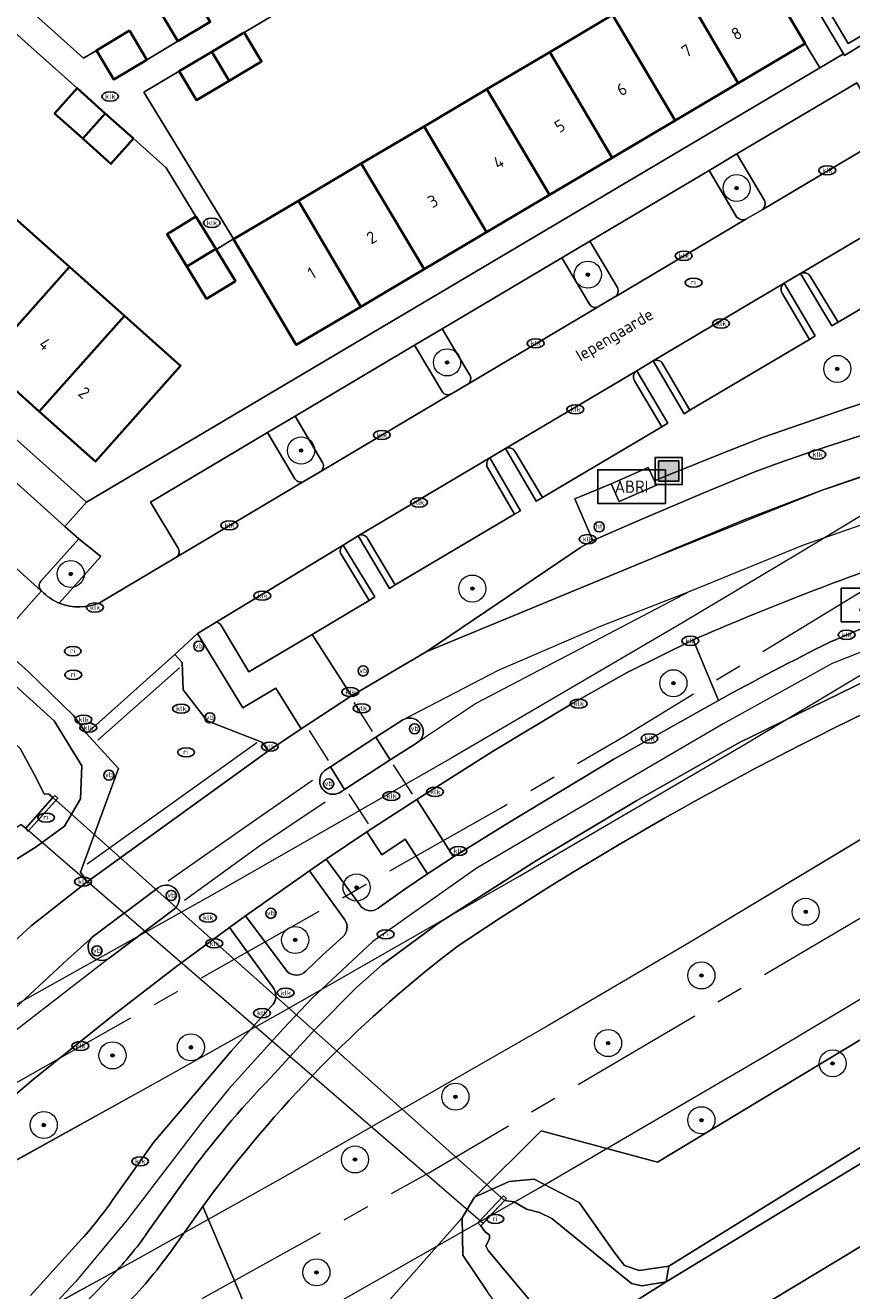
# Model space of a CAD drawing. Header units: metres. Extents: x 103671 to 105190, y 427150 to 429171.
# Tile 6 of 256: x 103711 to 103772, y 427276 to 427369. Entities that reach past the tile are written whole.
import ezdxf
from ezdxf.enums import TextEntityAlignment as Align

# ---------------------------------------------------------------- set-up
doc = ezdxf.new("R2010")
doc.units = ezdxf.units.M
doc.linetypes.add('AM-AS-SO', pattern=[16, 10, -2, 2, -2])
for name, color, linetype, lineweight in [('B-WE-AM-AS_SPOOR_TREIN-G', 253, 'AM-AS-SO', 18), ('B-WE-GR-BEPLANTING_CULTUUR_HEESTERS-GV', 253, 'Continuous', 18), ('B-WE-GR-BOOM-S', 253, 'Continuous', 25), ('B-WE-IE-MEUBILAIR-S', 253, 'Continuous', 25), ('B-WE-IE-MEUBILAIR_WEGMEUBILAIR-S', 253, 'Continuous', 25), ('B-WE-IE-MEUBILAIR_WEGMEUBILAIR_AFVALBAK-S', 253, 'Continuous', 25), ('B-WE-IE-TERREINAFSCHEIDING_KUNSTMATIG_MUUR-GV', 253, 'Continuous', 18), ('B-WE-KW-KUNSTWERK_DUIKER-GV', 253, 'Continuous', 18), ('B-WE-KW-KUNSTWERK_TUNNEL-GV', 253, 'Continuous', 18), ('B-WE-OG-BEBOUWING-GV', 253, 'Continuous', 35), ('B-WE-OG-BEBOUWING-T18', 7, 'Continuous', 18), ('B-WE-OG-TERREIN_BEGROEID-GV', 253, 'Continuous', 18), ('B-WE-OG-TERREIN_ERF-GV', 253, 'Continuous', 18), ('B-WE-OG-TERREIN_OEVER-GV', 253, 'Continuous', 18), ('B-WE-OG-TOPOGRAFIE-T18', 7, 'Continuous', 18), ('B-WE-OG-WATER_SLOOT-GV', 253, 'Continuous', 18), ('B-WE-VH-GESLOTENVERHARDING_ASFALT-GV', 253, 'Continuous', 18), ('B-WE-VH-GESLOTENVERHARDING_BETON-GV', 253, 'Continuous', 18), ('B-WE-VH-HALFVERHARDING-GV', 253, 'Continuous', 18), ('B-WE-VH-OPENVERHARDING-GV', 253, 'Continuous', 18), ('B-WE-VH-OPENVERHARDING_BETONSTRAATSTEEN-GV', 253, 'Continuous', 18), ('B-WE-VH-OPENVERHARDING_TEGEL-GV', 253, 'Continuous', 18), ('B-WE-VW-MARKERING_PICTOGRAM-G', 253, 'Continuous', 18)]:
    doc.layers.add(name, color=color, linetype=linetype, lineweight=lineweight)
doc.styles.add('NLCS-ISO', font='NLCS-ISO.ttf')
doc.styles.add('NLCS-ISO-M500-T18', font='NLCS-ISO.ttf', dxfattribs={"height": 0.9})

# ---------------------------------------------------------------- blocks, each defined once
blk = doc.blocks.new('SIE-WEG_AFVALBAK-SO')
h = blk.add_hatch(color=256)
h.dxf.hatch_style = 1
h.paths.add_polyline_path([(-1.5, -1.5), (1.5, -1.5), (1.5, 1.5), (-1.5, 1.5)])
for points in [[(-2, -2), (2, -2), (2, 2), (-2, 2)], [(-1.5, -1.5), (1.5, -1.5), (1.5, 1.5), (-1.5, 1.5)]]:
    blk.add_lwpolyline(points, close=True)
blk = doc.blocks.new('SIE-MEUBILAIR_PAAL_HALTEPAAL-SO')
blk.add_circle((0, 0), 0.75)
at = {"style": 'NLCS-ISO'}
blk.add_text('ht', height=0.75, dxfattribs=at).set_placement((0, 0.06), align=Align.MIDDLE_CENTER)
blk = doc.blocks.new('SIE-MEUBILAIR_PAAL_VERKEERSBORD-SO')
blk.add_circle((0, 0), 0.75)
at = {"style": 'NLCS-ISO'}
blk.add_text('vb', height=0.75, dxfattribs=at).set_placement((0, 0.07), align=Align.MIDDLE_CENTER)
blk = doc.blocks.new('SIE-MEUBILAIR_PUT_KOLK-SO')
blk.add_ellipse((0, 0), major_axis=(1.25, 0), ratio=0.54)
at = {"style": 'NLCS-ISO'}
blk.add_text('klk', height=0.75, dxfattribs=at).set_placement((0.03, 0), align=Align.MIDDLE_CENTER)
blk = doc.blocks.new('SIE-MEUBILAIR_PUT_RIOOLPUT-SO')
blk.add_ellipse((0, 0), major_axis=(1.25, 0), ratio=0.54)
at = {"style": 'NLCS-ISO'}
blk.add_text('ri', height=0.75, dxfattribs=at).set_placement((-0.04, 0.07), align=Align.MIDDLE_CENTER)
blk = doc.blocks.new('SIE-WEG_ABRI-SO')
blk.add_lwpolyline([(-5, -2.5), (5, -2.5), (5, 2.5), (-5, 2.5)], close=True)
at = {"style": 'NLCS-ISO'}
blk.add_text('ABRI', height=1.8, dxfattribs=at).set_placement((0, 0), align=Align.MIDDLE_CENTER)
blk = doc.blocks.new('SGR-BOOM_GBKN-SO')
at = {"linetype": 'ByBlock', "lineweight": 18}
h = blk.add_hatch(color=0, dxfattribs=at)
h.dxf.hatch_style = 1
edge = h.paths.add_edge_path()
edge.add_arc((0, 0), 0.25, 0, 360)
at = {"color": 0, "linetype": 'ByBlock', "lineweight": 18}
for radius in [2, 0.25]:
    blk.add_circle((0, 0), radius, dxfattribs=at)
at = {"color": 0, "linetype": 'ByBlock', "lineweight": 18, "style": 'NLCS-ISO'}
blk.add_attdef('SOORT', (2.5, 0), '', height=1.5, dxfattribs=at)

msp = doc.modelspace()

# ---------------------------------------------------------------- linework, layer by layer
at = {"layer": 'B-WE-AM-AS_SPOOR_TREIN-G', "flags": 128}
for points in [[(103696.327, 427283.456), (103709.313, 427290.401), (103746.448, 427311.474), (103755.563, 427316.772), (103776.772, 427329.695), (103814.413, 427352.796), (103843.513, 427371.823), (103899.402, 427408.976), (103942.726, 427438.459), (104004.208, 427480.883), (104081.76, 427535.371), (104109.175, 427554.949), (104155.672, 427588.399), (104203.199, 427623.004), (104251.78, 427658.799), (104287.781, 427685.624), (104335.474, 427721.504), (104395.514, 427767.417), (104433.325, 427796.679), (104482.244, 427834.97), (104511.725, 427858.282), (104540.037, 427880.827), (104578.412, 427911.652), (104602.932, 427931.576), (104658.061, 427976.677), (104770.321, 428069.176), (105144.15, 428377.204)], [(103696.327, 427259.828), (103702.663, 427263.148), (103741.143, 427284.521), (103776.983, 427305.68), (103812.508, 427327.878), (103846.846, 427350.17), (103884.763, 427375.547), (103921.285, 427400.237), (103995.822, 427451.384), (104091.601, 427518.484), (104175.564, 427578.582), (104266.326, 427645.226), (104387.142, 427736.31), (104482.041, 427809.901), (104517.236, 427837.614), (104550.548, 427864.127), (104594.934, 427899.917), (104636.059, 427933.263), (104659.647, 427952.595), (104803.738, 428071.316), (105144.15, 428351.809)]]:
    msp.add_lwpolyline(points, dxfattribs=at)
at = {"layer": 'B-WE-GR-BEPLANTING_CULTUUR_HEESTERS-GV', "flags": 128}
msp.add_lwpolyline([(103745.739, 427435.334), (103744.637, 427436.527), (103757.813, 427448.837), (103757.395, 427449.282), (103744.331, 427436.695), (103742.794, 427435.213), (103740.496, 427432.999), (103744.745, 427425.814), (103749.696, 427417.454), (103754.879, 427408.548), (103756.455, 427405.968), (103763.104, 427394.773), (103766.238, 427376.635), (103771.8, 427367.232), (103771.883, 427367.091), (103773.344, 427367.976), (103773.035, 427368.493), (103772.137, 427367.988), (103767.067, 427376.595), (103769.617, 427378.027)], dxfattribs=at)
at = {"layer": 'B-WE-IE-TERREINAFSCHEIDING_KUNSTMATIG_MUUR-GV', "flags": 128}
msp.add_lwpolyline([(103711.345, 427309.981), (103711.521, 427309.766), (103713.714, 427312.212), (103713.491, 427312.412), (103713.354, 427312.249)], close=True, dxfattribs=at)
at = {"layer": 'B-WE-KW-KUNSTWERK_DUIKER-GV', "flags": 128}
msp.add_lwpolyline([(103746.736, 427282.454), (103713.354, 427312.249), (103711.345, 427309.981), (103745.165, 427280.795)], close=True, dxfattribs=at)
at = {"layer": 'B-WE-KW-KUNSTWERK_TUNNEL-GV', "flags": 128}
for points in [[(103696.327, 427254.039), (103696.789, 427254.281), (103713.968, 427263.541), (103731.657, 427273.341), (103749.228, 427283.347), (103766.224, 427293.287), (103775.512, 427298.83), (103791.727, 427308.698), (103801.073, 427314.498), (103817.564, 427324.934), (103827.273, 427331.201), (103855.358, 427349.75), (103884.35, 427369.152), (103909.614, 427386.179), (103959.008, 427419.793), (104009.131, 427454.346), (104041.316, 427476.771), (104066.353, 427494.346), (104115.695, 427529.316), (104165.038, 427564.738), (104196.94, 427587.882), (104221.643, 427605.935), (104270.394, 427641.904), (104318.462, 427677.817)], [(104263.315, 427673.581), (104215.097, 427637.904), (104166.187, 427602.167), (104117.08, 427566.743), (104067.781, 427531.631), (104018.745, 427497.15), (103969.595, 427463.027), (103919.359, 427428.598), (103894.829, 427411.95), (103864.842, 427391.741), (103840.913, 427375.794), (103840.539, 427375.548), (103827.887, 427367.286), (103811.221, 427356.608), (103794.25, 427345.972), (103785.727, 427340.72), (103768.532, 427330.302), (103759.857, 427325.136), (103742.851, 427315.178), (103725.322, 427305.149), (103708.126, 427295.537), (103696.327, 427289.096)], [(103696.327, 427277.655), (103703.812, 427281.692), (103721.215, 427291.301), (103730.614, 427296.584), (103747.867, 427306.458), (103764.474, 427316.178), (103781.363, 427326.284), (103790.95, 427332.122), (103807.478, 427342.361), (103824.67, 427353.248), (103834.83, 427359.798)], [(103840.191, 427351.741), (103820.626, 427338.88), (103811.093, 427332.736), (103800.6, 427326.076), (103780.559, 427313.649), (103760.457, 427301.563), (103749.891, 427295.359), (103730.202, 427284.067), (103719.409, 427278.023), (103700.008, 427267.414), (103696.327, 427265.448)]]:
    msp.add_lwpolyline(points, dxfattribs=at)
at = {"layer": 'B-WE-OG-BEBOUWING-GV', "flags": 128}
for points in [[(103768.98, 427367.989), (103764.349, 427375.798), (103759.433, 427372.887), (103764.006, 427365.044)], [(103759.348, 427362.286), (103764.006, 427365.044), (103759.433, 427372.887), (103754.723, 427370.098)], [(103723.71, 427371.729), (103721.304, 427370.298), (103722.582, 427368.149), (103724.988, 427369.58)], [(103750.084, 427367.354), (103754.711, 427359.54), (103759.348, 427362.286), (103754.723, 427370.098)], [(103719.013, 427368.935), (103716.565, 427367.478), (103717.843, 427365.33), (103720.291, 427366.786)], [(103727.499, 427368.805), (103725.093, 427367.374), (103726.371, 427365.225), (103728.777, 427366.656)], [(103725.093, 427367.374), (103722.687, 427365.943), (103723.966, 427363.794), (103726.371, 427365.225)], [(103750.063, 427356.789), (103754.711, 427359.54), (103750.084, 427367.354), (103745.437, 427364.602)], [(103717.22, 427362.819), (103715.132, 427364.684), (103713.467, 427362.82), (103715.554, 427360.955)], [(103740.791, 427361.85), (103745.417, 427354.037), (103750.063, 427356.789), (103745.437, 427364.602)], [(103717.22, 427362.819), (103715.554, 427360.955), (103717.642, 427359.09), (103719.307, 427360.954)], [(103740.791, 427361.85), (103736.153, 427359.105), (103740.798, 427351.303), (103745.417, 427354.037)], [(103731.515, 427356.358), (103736.117, 427348.531), (103740.798, 427351.303), (103736.153, 427359.105)], [(103736.117, 427348.531), (103731.515, 427356.358), (103726.712, 427353.514), (103731.34, 427345.703)], [(103710.505, 427355.106), (103704.495, 427348.357), (103708.275, 427344.986), (103708.563, 427344.73), (103714.575, 427351.482)], [(103723.923, 427355.196), (103721.791, 427353.891), (103723.252, 427351.504), (103725.384, 427352.809)], [(103725.416, 427352.757), (103725.384, 427352.809), (103723.252, 427351.504), (103724.713, 427349.116), (103726.845, 427350.421)], [(103712.344, 427340.782), (103718.645, 427347.857), (103714.575, 427351.482), (103708.563, 427344.73), (103708.275, 427344.986), (103707.988, 427344.665)], [(103712.344, 427340.782), (103716.487, 427337.088), (103722.79, 427344.167), (103718.645, 427347.857)]]:
    msp.add_lwpolyline(points, close=True, dxfattribs=at)
at = {"layer": 'B-WE-OG-TERREIN_BEGROEID-GV', "flags": 128}
for points in [[(103763.913, 427359.822), (103761.861, 427358.604), (103763.902, 427355.164)], [(103765.955, 427356.381), (103763.913, 427359.822)], [(103764.587, 427354.989), (103765.78, 427355.696)], [(103753.046, 427353.373), (103750.978, 427352.146), (103753.016, 427348.712)], [(103755.084, 427349.938), (103753.046, 427353.373)], [(103780.307, 427352.646), (103771.407, 427347.386), (103770.953, 427347.109), (103768.616, 427350.973), (103767.412, 427350.259), (103769.705, 427346.368), (103769.278, 427346.112), (103760.443, 427340.889), (103760.019, 427340.623), (103757.727, 427344.519), (103756.514, 427343.8), (103758.82, 427339.911), (103758.382, 427339.65), (103749.541, 427334.417), (103749.088, 427334.147), (103746.819, 427338.054), (103745.649, 427337.36), (103747.931, 427333.444), (103747.488, 427333.19), (103738.657, 427327.972), (103738.231, 427327.711), (103735.924, 427331.596), (103734.816, 427330.907), (103737.142, 427327.078), (103736.721, 427326.805), (103732.517, 427324.311), (103735.427, 427319.758), (103740.951, 427323.029), (103741.031, 427323.076), (103752.35, 427330.739), (103753.23, 427331.225), (103753.259, 427331.24), (103751.945, 427334.341), (103754.621, 427335.447), (103757.366, 427336.648), (103757.833, 427335.655), (103758.9, 427336.107), (103763.17, 427337.838), (103765.881, 427338.885), (103772.107, 427341.02), (103784.878, 427345.127)], [(103753.66, 427348.513), (103753.701, 427348.537), (103754.909, 427349.253), (103754.911, 427349.254)], [(103742.142, 427346.904), (103740.088, 427345.685), (103742.123, 427342.255)], [(103744.177, 427343.473), (103742.142, 427346.904)], [(103742.806, 427342.079), (103742.807, 427342.079), (103742.808, 427342.08), (103744.037, 427342.808)], [(103733.288, 427337.018), (103731.255, 427340.444), (103729.204, 427339.227), (103731.236, 427335.801)], [(103731.921, 427335.626), (103733.113, 427336.332)], [(103715.267, 427331.368), (103712.464, 427328.238)], [(103713.819, 427326.622), (103716.888, 427330.055), (103715.267, 427331.368)], [(103725.147, 427283.009), (103724.446, 427282.025), (103727.229, 427275.503), (103728.192, 427272.874), (103728.427, 427271.261), (103728.869, 427271.026), (103729.302, 427266.04), (103730.116, 427266.396), (103730.278, 427266.096), (103743.608, 427281.189), (103744.515, 427282.724), (103749.443, 427287.613), (103758.052, 427285.301), (103831.603, 427329.648)], [(103712.492, 427327.533), (103712.497, 427327.528), (103712.502, 427327.524)], [(103707.785, 427299.121), (103711.744, 427302.756), (103715.875, 427306.027), (103715.387, 427306.744), (103718.205, 427314.39), (103715.84, 427316.992), (103714.87, 427318.322), (103711.51, 427321.56), (103709.095, 427323.704)], [(103708.215, 427322.633), (103713.436, 427317.91), (103715.493, 427314.6), (103715.399, 427312.163), (103714.208, 427310.131), (103712.117, 427308.616), (103710.183, 427307.403)], [(103737.392, 427304.071), (103739.367, 427305.488), (103741.053, 427306.611), (103739.387, 427309.162), (103737.665, 427308.028), (103736.565, 427309.721), (103733.565, 427307.703), (103736.033, 427304.308)], [(103734.929, 427303.216), (103732.325, 427306.833), (103727.599, 427303.512), (103730.672, 427299.399)], [(103729.599, 427298.229), (103726.396, 427302.633), (103722.509, 427299.787), (103717.79, 427296.139), (103711.878, 427291.404), (103707.228, 427287.463), (103701.627, 427282.567), (103696.626, 427277.99), (103696.327, 427277.692)], [(103732.05, 427299.411), (103733.305, 427300.633), (103734.775, 427301.943)], [(103717.927, 427282.745), (103720.775, 427286.752), (103726.552, 427293.528), (103729.638, 427296.966)], [(103730.278, 427266.096), (103730.116, 427266.396), (103729.302, 427266.04), (103728.869, 427271.026), (103728.427, 427271.261), (103728.192, 427272.874), (103727.229, 427275.503), (103724.446, 427282.025), (103722.436, 427279.205)], [(103696.327, 427240.612), (103702.582, 427244.482), (103706.55, 427246.46), (103707.434, 427246.947), (103712.471, 427250), (103748.001, 427271.537), (103747.944, 427272.289), (103745.485, 427275.717), (103743.647, 427278.422), (103743.608, 427281.189), (103730.278, 427266.096), (103727.82, 427263.337), (103700.785, 427247.036), (103696.327, 427244.348)], [(103711.702, 427275.446), (103715.464, 427279.596)]]:
    msp.add_lwpolyline(points, dxfattribs=at)
at = {"layer": 'B-WE-OG-TERREIN_BEGROEID-GV'}
for points in [[(103765.78, 427355.696, 0.384577), (103765.955, 427356.381)], [(103763.902, 427355.164, 0.283376), (103764.587, 427354.989)], [(103754.911, 427349.254, 0.385019), (103755.084, 427349.938)], [(103753.016, 427348.712, 0.384823), (103753.66, 427348.513)], [(103744.037, 427342.808, 0.38865), (103744.177, 427343.473)], [(103742.123, 427342.255, 0.385464), (103742.806, 427342.079)], [(103733.113, 427336.332, 0.3837), (103733.288, 427337.018)], [(103731.236, 427335.801, 0.384577), (103731.921, 427335.626)], [(103712.464, 427328.238, 0.415066), (103712.492, 427327.533)], [(103712.502, 427327.524, 0.105989), (103713.819, 427326.622)], [(103779.259, 427321.225, 0.041847), (103743.209, 427301.225)], [(103736.033, 427304.308, 0.432014), (103737.392, 427304.071)], [(103734.775, 427301.943, 0.377256), (103734.929, 427303.216)], [(103743.209, 427301.225, 0.068526), (103725.147, 427283.009)], [(103730.672, 427299.399, 0.413451), (103732.05, 427299.411)], [(103729.638, 427296.966, 0.340824), (103729.599, 427298.229)], [(103715.464, 427279.596, 0.035277), (103717.927, 427282.745)], [(103722.436, 427279.205, -0.035219), (103719.039, 427275.046)]]:
    msp.add_lwpolyline(points, format="xyb", dxfattribs=at)
at = {"layer": 'B-WE-OG-TERREIN_BEGROEID-GV', "flags": 128}
for points in [[(103810.484, 427309.569), (103834.892, 427324.716), (103844.345, 427330.532), (103831.603, 427329.648), (103758.052, 427285.301), (103749.443, 427287.613), (103744.515, 427282.724), (103747.089, 427283.863), (103748.942, 427284.032), (103752.253, 427282.327), (103754.847, 427278.657), (103755.604, 427277.667), (103756.707, 427277.295), (103758.881, 427277.6)], [(103729.28, 427315.699), (103731.704, 427317.318), (103729.835, 427320.328), (103727.398, 427318.875), (103724.05, 427324.372), (103722.359, 427322.825), (103722.897, 427322.226), (103722.973, 427320.217), (103724.764, 427317.911), (103728.794, 427316.354)], [(103740.251, 427312.113), (103742.971, 427307.863), (103747.106, 427310.436), (103754.818, 427315.092), (103762.552, 427319.421), (103760.697, 427323.906), (103755.758, 427321.469), (103751.79, 427319.224), (103745.858, 427315.643)]]:
    msp.add_lwpolyline(points, close=True, dxfattribs=at)
at = {"layer": 'B-WE-OG-TERREIN_ERF-GV', "flags": 128}
for points in [[(103701.344, 427379.677), (103715.6, 427366.904), (103716.565, 427367.478), (103719.013, 427368.935), (103720.291, 427366.786), (103722.582, 427368.149), (103721.304, 427370.298)], [(103696.327, 427351.482), (103715.836, 427334.072), (103770.045, 427366.192), (103768.98, 427367.989), (103764.006, 427365.044), (103759.348, 427362.286), (103754.711, 427359.54), (103750.063, 427356.789), (103745.417, 427354.037), (103740.798, 427351.303), (103736.117, 427348.531), (103731.34, 427345.703), (103726.712, 427353.514), (103731.515, 427356.358), (103736.153, 427359.105), (103740.791, 427361.85), (103745.437, 427364.602), (103750.084, 427367.354), (103754.723, 427370.098), (103759.433, 427372.887), (103764.349, 427375.798)], [(103732.398, 427371.719), (103727.499, 427368.805), (103728.777, 427366.656), (103726.371, 427365.225), (103723.966, 427363.794), (103722.687, 427365.943), (103720.062, 427364.381), (103726.695, 427353.54), (103725.416, 427352.757), (103726.845, 427350.421), (103724.713, 427349.116), (103723.252, 427351.504), (103721.791, 427353.891), (103723.923, 427355.196), (103721.717, 427358.802), (103719.307, 427360.954), (103717.642, 427359.09), (103715.554, 427360.955), (103713.467, 427362.82), (103715.132, 427364.684), (103711.269, 427368.135)], [(103696.327, 427367.731), (103698.294, 427365.979), (103702.364, 427362.355), (103706.435, 427358.731), (103710.505, 427355.106), (103714.575, 427351.482), (103718.645, 427347.857), (103722.79, 427344.167), (103716.487, 427337.088), (103712.344, 427340.782), (103707.988, 427344.665), (103708.275, 427344.986), (103704.495, 427348.357), (103700.427, 427351.985), (103696.36, 427355.612), (103696.327, 427355.641)]]:
    msp.add_lwpolyline(points, dxfattribs=at)
at = {"layer": 'B-WE-OG-TERREIN_OEVER-GV', "flags": 128}
msp.add_lwpolyline([(103845.604, 427329.437), (103846.923, 427329.79), (103848.428, 427329.773), (103849.564, 427329.407), (103850.586, 427328.786), (103850.785, 427328.44), (103852.885, 427329.859), (103852.526, 427330.47), (103850.872, 427330.78), (103844.345, 427330.532), (103834.892, 427324.716), (103810.484, 427309.569), (103758.881, 427277.6), (103758.686, 427276.456), (103782.523, 427290.937), (103819.76, 427312.955)], close=True, dxfattribs=at)
for points in [[(103852.885, 427329.859), (103850.785, 427328.44), (103851.262, 427327.608), (103851.427, 427326.914), (103851.454, 427326.034), (103851.225, 427325.547), (103850.971, 427325.198), (103835.469, 427316.704), (103798.21, 427294.222), (103752.428, 427266.634), (103725.669, 427250), (103709.63, 427240.03), (103696.327, 427232.38)], [(103710.183, 427307.403), (103712.117, 427308.616), (103714.208, 427310.131), (103715.399, 427312.163), (103715.493, 427314.6), (103713.436, 427317.91), (103708.215, 427322.633)], [(103710.938, 427315.882), (103711.981, 427313.934), (103712.702, 427312.533), (103713.052, 427312.495), (103713.354, 427312.249), (103713.491, 427312.412), (103713.714, 427312.212), (103711.521, 427309.766), (103711.345, 427309.981), (103710.971, 427310.251)], [(103749.06, 427274.563), (103745.523, 427278.762), (103745.359, 427279.109), (103745.635, 427279.643), (103745.634, 427279.921), (103745.355, 427280.105), (103745.169, 427280.336), (103744.979, 427280.599), (103744.761, 427280.805), (103746.668, 427282.818), (103746.886, 427282.612), (103746.736, 427282.454), (103747.453, 427282.36), (103748.358, 427281.831), (103749.332, 427281.581), (103750.237, 427281.144), (103756.139, 427276.329), (103756.881, 427276.17), (103758.686, 427276.456), (103758.881, 427277.6), (103756.707, 427277.295), (103755.604, 427277.667), (103754.847, 427278.657), (103752.253, 427282.327), (103748.942, 427284.032), (103747.089, 427283.863), (103744.515, 427282.724), (103743.608, 427281.189), (103743.647, 427278.422), (103745.485, 427275.717)]]:
    msp.add_lwpolyline(points, dxfattribs=at)
at = {"layer": 'B-WE-OG-WATER_SLOOT-GV', "flags": 128}
for points in [[(103845.604, 427329.437), (103819.76, 427312.955), (103782.523, 427290.937), (103758.686, 427276.456), (103750.094, 427271.024), (103725.1, 427256.167), (103714.817, 427250), (103706.039, 427244.736), (103702.971, 427242.897), (103696.327, 427238.81)], [(103696.327, 427321.398), (103707.682, 427311.297), (103709.878, 427309.541), (103710.971, 427310.251), (103711.345, 427309.981), (103713.354, 427312.249), (103713.052, 427312.495), (103712.702, 427312.533), (103711.981, 427313.934), (103710.938, 427315.882), (103707.891, 427318.675), (103705.962, 427320.286), (103698.791, 427327.065), (103696.327, 427329.307)], [(103696.327, 427232.38), (103709.63, 427240.03), (103725.669, 427250), (103752.428, 427266.634), (103798.21, 427294.222), (103835.469, 427316.704)]]:
    msp.add_lwpolyline(points, dxfattribs=at)
msp.add_lwpolyline([(103758.686, 427276.456), (103756.881, 427276.17), (103756.139, 427276.329), (103750.237, 427281.144), (103749.332, 427281.581), (103748.358, 427281.831), (103747.453, 427282.36), (103746.736, 427282.454), (103745.45, 427281.096), (103744.979, 427280.599), (103745.169, 427280.336), (103745.355, 427280.105), (103745.634, 427279.921), (103745.635, 427279.643), (103745.359, 427279.109), (103745.523, 427278.762), (103749.06, 427274.563), (103750.575, 427272.369), (103750.692, 427271.999), (103750.579, 427271.489), (103750.094, 427271.024)], close=True, dxfattribs=at)
at = {"layer": 'B-WE-VH-GESLOTENVERHARDING_ASFALT-GV', "flags": 128}
for points in [[(103827.813, 427348.095), (103822.938, 427347.143), (103820.463, 427346.693), (103806.281, 427344.463), (103802.776, 427343.847), (103797.123, 427342.718), (103792.644, 427341.704), (103787.96, 427340.528), (103780.058, 427338.273), (103776.143, 427337.025), (103770.161, 427334.948), (103764.448, 427332.765), (103759.367, 427330.655), (103757.755, 427329.972), (103740.951, 427323.029), (103735.427, 427319.758), (103731.704, 427317.318), (103729.28, 427315.699), (103715.875, 427306.027), (103711.744, 427302.756), (103707.785, 427299.121), (103703.683, 427295.177), (103699.1, 427290.672), (103696.327, 427287.907)], [(103696.327, 427277.692), (103696.626, 427277.99), (103701.627, 427282.567), (103707.228, 427287.463), (103711.878, 427291.404), (103717.79, 427296.139), (103722.509, 427299.787), (103726.396, 427302.633), (103727.599, 427303.512), (103732.325, 427306.833), (103733.565, 427307.703), (103736.565, 427309.721), (103740.251, 427312.113), (103745.858, 427315.643), (103751.79, 427319.224), (103755.758, 427321.469), (103760.697, 427323.906)], [(103729.429, 427291.54), (103732.775, 427295.158), (103735.827, 427298.224), (103737.722, 427299.921), (103741.865, 427302.97), (103749.115, 427307.586), (103756.519, 427312.041), (103764.066, 427316.286), (103777.951, 427323.071)], [(103762.552, 427319.421), (103754.818, 427315.092), (103747.106, 427310.436), (103742.971, 427307.863), (103741.053, 427306.611), (103739.367, 427305.488), (103737.392, 427304.071)], [(103733.552, 427314.323), (103733.864, 427314.528), (103737.218, 427316.71), (103739.223, 427317.983)], [(103740.227, 427316.258), (103738.279, 427315.034), (103734.908, 427312.839)], [(103734.908, 427312.839), (103734.606, 427312.651)], [(103736.033, 427304.308), (103733.565, 427307.703), (103732.325, 427306.833), (103734.929, 427303.216)], [(103716.353, 427302.011), (103721.158, 427305.604)], [(103722.305, 427304.001), (103717.519, 427300.386)], [(103730.672, 427299.399), (103727.599, 427303.512), (103726.396, 427302.633), (103729.599, 427298.229)], [(103734.775, 427301.943), (103733.305, 427300.633), (103732.05, 427299.411)], [(103729.638, 427296.966), (103726.552, 427293.528), (103720.775, 427286.752), (103717.927, 427282.745)], [(103720.301, 427280.051), (103723.203, 427284.122)], [(103715.464, 427279.596), (103711.702, 427275.446)]]:
    msp.add_lwpolyline(points, dxfattribs=at)
at = {"layer": 'B-WE-VH-GESLOTENVERHARDING_ASFALT-GV'}
for points in [[(103760.697, 427323.906, -0.021359), (103776.602, 427330.082)], [(103777.806, 427326.57, 0.011092), (103770.834, 427323.759)], [(103770.834, 427323.759, 0.010603), (103762.552, 427319.421)], [(103739.223, 427317.983, -1.001096), (103740.227, 427316.258)], [(103734.606, 427312.651, -1.018737), (103733.552, 427314.323)], [(103721.158, 427305.604, -0.984574), (103722.305, 427304.001)], [(103737.392, 427304.071, -0.432014), (103736.033, 427304.308)], [(103734.929, 427303.216, -0.377256), (103734.775, 427301.943)], [(103717.519, 427300.386, -0.979162), (103716.353, 427302.011)], [(103732.05, 427299.411, -0.413451), (103730.672, 427299.399)], [(103729.599, 427298.229, -0.340824), (103729.638, 427296.966)], [(103723.203, 427284.122, -0.033347), (103729.429, 427291.54)], [(103717.927, 427282.745, -0.035277), (103715.464, 427279.596)], [(103717.781, 427276.993, 0.04052), (103720.301, 427280.051)], [(103696.327, 427256.581, 0.019165), (103717.781, 427276.993)]]:
    msp.add_lwpolyline(points, format="xyb", dxfattribs=at)
at = {"layer": 'B-WE-VH-GESLOTENVERHARDING_BETON-GV', "flags": 128}
for points in [[(103757.833, 427335.655), (103757.366, 427336.648), (103754.621, 427335.447), (103755.217, 427334.136), (103757.986, 427335.329)], [(103746.736, 427282.454), (103746.886, 427282.612), (103746.668, 427282.818), (103744.761, 427280.805), (103744.979, 427280.599), (103745.45, 427281.096)]]:
    msp.add_lwpolyline(points, close=True, dxfattribs=at)
at = {"layer": 'B-WE-VH-GESLOTENVERHARDING_BETON-GV'}
for points in [[(103740.227, 427316.258, 1.001096), (103739.223, 427317.983)], [(103733.552, 427314.323, 1.018737), (103734.606, 427312.651)], [(103722.305, 427304.001, 0.984574), (103721.158, 427305.604)], [(103716.353, 427302.011, 0.979162), (103717.519, 427300.386)]]:
    msp.add_lwpolyline(points, format="xyb", dxfattribs=at)
at = {"layer": 'B-WE-VH-GESLOTENVERHARDING_BETON-GV', "flags": 128}
for points in [[(103739.223, 427317.983), (103737.218, 427316.71)], [(103737.218, 427316.71), (103738.279, 427315.034), (103740.227, 427316.258)], [(103734.908, 427312.839), (103733.864, 427314.528), (103733.552, 427314.323)], [(103734.606, 427312.651), (103734.908, 427312.839)], [(103721.158, 427305.604), (103716.353, 427302.011)], [(103717.519, 427300.386), (103722.305, 427304.001)]]:
    msp.add_lwpolyline(points, dxfattribs=at)
at = {"layer": 'B-WE-VH-HALFVERHARDING-GV', "flags": 128}
for points in [[(103696.327, 427277.655), (103703.812, 427281.692), (103721.215, 427291.301), (103730.614, 427296.584), (103747.867, 427306.458), (103764.474, 427316.178), (103781.363, 427326.284), (103790.95, 427332.122), (103807.478, 427342.361), (103824.67, 427353.248), (103834.83, 427359.798), (103839.021, 427362.525), (103853.188, 427371.851), (103870.45, 427383.389), (104010.921, 427479.428), (104149.738, 427577.841), (104286.862, 427678.601), (104290.865, 427681.597), (104414.222, 427775.464), (104536.111, 427871.231), (104656.501, 427968.874), (104739.302, 428037.101), (104743.16, 428040.28), (105144.15, 428370.688)], [(105144.15, 428358.325), (104749.204, 428032.897), (104745.345, 428029.718), (104662.816, 427961.715), (104542.224, 427863.909), (104420.131, 427767.985), (104296.565, 427673.965), (104292.562, 427670.969), (104146.856, 427564.027), (103999.245, 427459.732), (103849.776, 427358.118), (103844.356, 427354.508), (103840.191, 427351.741), (103820.626, 427338.88), (103811.093, 427332.736), (103800.6, 427326.076), (103780.559, 427313.649), (103760.457, 427301.563), (103749.891, 427295.359), (103730.202, 427284.067), (103719.409, 427278.023), (103700.008, 427267.414), (103696.327, 427265.448)], [(103696.327, 427254.039), (103696.789, 427254.281), (103713.968, 427263.541), (103731.657, 427273.341), (103749.228, 427283.347), (103766.224, 427293.287), (103775.512, 427298.83), (103791.727, 427308.698), (103801.073, 427314.498), (103817.564, 427324.934), (103827.273, 427331.201), (103855.358, 427349.75), (103884.35, 427369.152), (103909.614, 427386.179), (103959.008, 427419.793), (104009.131, 427454.346), (104041.316, 427476.771), (104066.353, 427494.346), (104115.695, 427529.316), (104165.038, 427564.738), (104196.94, 427587.882), (104221.643, 427605.935), (104270.394, 427641.904), (104318.462, 427677.817)], [(104263.315, 427673.581), (104215.097, 427637.904), (104166.187, 427602.167), (104117.08, 427566.743), (104067.781, 427531.631), (104018.745, 427497.15), (103969.595, 427463.027), (103919.359, 427428.598), (103894.829, 427411.95), (103864.842, 427391.741), (103840.913, 427375.794), (103840.539, 427375.548), (103827.887, 427367.286), (103811.221, 427356.608), (103794.25, 427345.972), (103785.727, 427340.72), (103768.532, 427330.302), (103759.857, 427325.136), (103742.851, 427315.178), (103725.322, 427305.149), (103708.126, 427295.537), (103696.327, 427289.096)]]:
    msp.add_lwpolyline(points, dxfattribs=at)
at = {"layer": 'B-WE-VH-OPENVERHARDING-GV', "flags": 128}
for points in [[(103769.617, 427378.027), (103767.067, 427376.595), (103772.137, 427367.988), (103773.035, 427368.493), (103776.446, 427370.409), (103771.631, 427378.616), (103769.294, 427391.659), (103766.669, 427391.197)], [(103767.412, 427350.259), (103757.727, 427344.519)], [(103767.259, 427349.529), (103769.278, 427346.112), (103769.705, 427346.368), (103767.412, 427350.259)], [(103769.278, 427346.112), (103767.259, 427349.529)], [(103758.421, 427344.327), (103760.443, 427340.889), (103769.278, 427346.112)], [(103757.727, 427344.519), (103760.019, 427340.623), (103760.443, 427340.889)], [(103760.443, 427340.889), (103758.421, 427344.327)], [(103756.514, 427343.8), (103746.819, 427338.054)], [(103756.338, 427343.089), (103758.382, 427339.65), (103758.82, 427339.911), (103756.514, 427343.8)], [(103758.382, 427339.65), (103756.338, 427343.089)], [(103747.503, 427337.848), (103749.541, 427334.417), (103758.382, 427339.65)], [(103773.036, 427338.99), (103770.826, 427338.278), (103768.959, 427337.665), (103767.057, 427336.98), (103765.176, 427336.298), (103763.336, 427335.546), (103761.477, 427334.77), (103758.692, 427333.599), (103756.715, 427332.763), (103753.259, 427331.24), (103753.23, 427331.225), (103752.35, 427330.739), (103741.031, 427323.076), (103740.951, 427323.029), (103757.755, 427329.972), (103759.367, 427330.655), (103764.448, 427332.765), (103770.161, 427334.948), (103776.143, 427337.025)], [(103746.819, 427338.054), (103749.088, 427334.147), (103749.541, 427334.417), (103747.503, 427337.848)], [(103745.649, 427337.36), (103735.924, 427331.596)], [(103745.479, 427336.635), (103747.488, 427333.19), (103747.931, 427333.444), (103745.649, 427337.36)], [(103747.488, 427333.19), (103745.479, 427336.635)], [(103736.61, 427331.404), (103738.657, 427327.972), (103747.488, 427333.19)], [(103735.924, 427331.596), (103738.231, 427327.711), (103738.657, 427327.972), (103736.61, 427331.404)], [(103734.663, 427330.23), (103736.721, 427326.805)], [(103736.721, 427326.805), (103737.142, 427327.078), (103734.816, 427330.907)], [(103777.951, 427323.071), (103764.066, 427316.286), (103756.519, 427312.041), (103749.115, 427307.586), (103741.865, 427302.97), (103737.722, 427299.921), (103735.827, 427298.224), (103732.775, 427295.158), (103729.429, 427291.54)], [(103723.203, 427284.122), (103720.301, 427280.051)], [(103722.436, 427279.205), (103724.446, 427282.025), (103725.147, 427283.009)]]:
    msp.add_lwpolyline(points, dxfattribs=at)
for points in [[(103778.373, 427356.755), (103768.616, 427350.973), (103768.792, 427351.035), (103769.012, 427351.027), (103769.208, 427350.937), (103769.345, 427350.792), (103771.407, 427347.386), (103780.307, 427352.646), (103778.239, 427356.047), (103778.178, 427356.302), (103778.239, 427356.544)], [(103768.616, 427350.973), (103770.953, 427347.109), (103771.407, 427347.386), (103769.345, 427350.792), (103769.208, 427350.937), (103769.012, 427351.027), (103768.792, 427351.035)]]:
    msp.add_lwpolyline(points, close=True, dxfattribs=at)
at = {"layer": 'B-WE-VH-OPENVERHARDING-GV'}
for points in [[(103767.412, 427350.259, 0.36314), (103767.259, 427349.529)], [(103767.259, 427349.529, -0.36314), (103767.412, 427350.259)], [(103757.727, 427344.519, -0.406334), (103758.421, 427344.327)], [(103758.421, 427344.327, 0.406334), (103757.727, 427344.519)], [(103756.338, 427343.089, -0.404861), (103756.514, 427343.8)], [(103756.514, 427343.8, 0.404861), (103756.338, 427343.089)], [(103746.819, 427338.054, -0.359614), (103747.503, 427337.848)], [(103747.503, 427337.848, 0.359614), (103746.819, 427338.054)], [(103745.649, 427337.36, 0.339715), (103745.479, 427336.635)], [(103745.479, 427336.635, -0.339715), (103745.649, 427337.36)], [(103736.61, 427331.404, 0.414188), (103735.924, 427331.596)], [(103735.924, 427331.596, -0.414188), (103736.61, 427331.404)], [(103734.816, 427330.907, 0.400218), (103734.663, 427330.23)], [(103743.209, 427301.225, -0.041847), (103779.259, 427321.225)], [(103725.147, 427283.009, -0.068526), (103743.209, 427301.225)], [(103729.429, 427291.54, 0.033347), (103723.203, 427284.122)], [(103720.301, 427280.051, -0.04052), (103717.781, 427276.993)], [(103719.039, 427275.046, 0.035219), (103722.436, 427279.205)], [(103717.781, 427276.993, -0.019165), (103696.327, 427256.581, -0.019165)]]:
    msp.add_lwpolyline(points, format="xyb", dxfattribs=at)
at = {"layer": 'B-WE-VH-OPENVERHARDING_BETONSTRAATSTEEN-GV', "flags": 128}
for points in [[(103775.512, 427361.465), (103765.78, 427355.696), (103764.587, 427354.989), (103754.911, 427349.254), (103754.909, 427349.253), (103753.701, 427348.537), (103753.66, 427348.513)], [(103712.502, 427327.524), (103709.095, 427323.704), (103711.51, 427321.56), (103714.87, 427318.322), (103715.84, 427316.992), (103722.359, 427322.825), (103724.05, 427324.372), (103725.416, 427325.213), (103734.816, 427330.907), (103735.924, 427331.596), (103745.649, 427337.36), (103746.819, 427338.054), (103756.514, 427343.8), (103757.727, 427344.519), (103767.412, 427350.259), (103768.616, 427350.973), (103778.373, 427356.755)], [(103753.66, 427348.513), (103744.037, 427342.808), (103742.808, 427342.08), (103742.807, 427342.079), (103742.806, 427342.079), (103733.113, 427336.332), (103731.921, 427335.626), (103722.447, 427329.985), (103716.843, 427326.673)], [(103784.878, 427345.127), (103772.107, 427341.02), (103765.881, 427338.885), (103763.17, 427337.838), (103758.9, 427336.107), (103757.833, 427335.655), (103757.986, 427335.329), (103755.217, 427334.136), (103754.621, 427335.447), (103751.945, 427334.341), (103753.259, 427331.24), (103756.715, 427332.763), (103758.692, 427333.599), (103761.477, 427334.77), (103763.336, 427335.546), (103765.176, 427336.298), (103767.057, 427336.98), (103768.959, 427337.665), (103770.826, 427338.278), (103773.036, 427338.99)]]:
    msp.add_lwpolyline(points, dxfattribs=at)
for points in [[(103712.502, 427327.524), (103712.497, 427327.528), (103712.492, 427327.533), (103704.485, 427334.721), (103701.054, 427330.851), (103704.642, 427327.674), (103709.095, 427323.704)], [(103722.359, 427322.825), (103715.84, 427316.992), (103718.205, 427314.39), (103715.387, 427306.744), (103715.875, 427306.027), (103729.28, 427315.699), (103728.794, 427316.354), (103724.764, 427317.911), (103722.973, 427320.217), (103722.897, 427322.226)]]:
    msp.add_lwpolyline(points, close=True, dxfattribs=at)
at = {"layer": 'B-WE-VH-OPENVERHARDING_BETONSTRAATSTEEN-GV'}
for points in [[(103713.819, 427326.622, -0.105989), (103712.502, 427327.524)], [(103716.843, 427326.673, -0.206016), (103713.819, 427326.622)]]:
    msp.add_lwpolyline(points, format="xyb", dxfattribs=at)
at = {"layer": 'B-WE-VH-OPENVERHARDING_TEGEL-GV', "flags": 128}
for points in [[(103764.349, 427375.798), (103768.98, 427367.989), (103770.045, 427366.192), (103771.8, 427367.232), (103766.238, 427376.635), (103763.104, 427394.773), (103756.455, 427405.968)], [(103724.988, 427369.58), (103722.582, 427368.149), (103720.291, 427366.786), (103717.843, 427365.33), (103716.565, 427367.478), (103715.6, 427366.904), (103701.344, 427379.677)], [(103709.107, 427370.067), (103711.269, 427368.135), (103715.132, 427364.684), (103717.22, 427362.819), (103719.307, 427360.954), (103721.717, 427358.802), (103723.923, 427355.196), (103725.384, 427352.809), (103725.416, 427352.757), (103726.695, 427353.54), (103720.062, 427364.381), (103722.687, 427365.943), (103725.093, 427367.374), (103727.499, 427368.805), (103732.398, 427371.719)], [(103775.512, 427361.465), (103777.005, 427362.35), (103780.593, 427364.519), (103780.199, 427365.246), (103779.51, 427366.518), (103775.596, 427364.212), (103773.344, 427367.976), (103771.883, 427367.091), (103771.8, 427367.232), (103770.045, 427366.192), (103715.836, 427334.072), (103714.242, 427332.286), (103715.267, 427331.368), (103716.888, 427330.055), (103713.819, 427326.622)], [(103774.827, 427361.64), (103772.785, 427365.085), (103763.913, 427359.822), (103765.955, 427356.381)], [(103763.913, 427359.822), (103772.785, 427365.085), (103774.827, 427361.64)], [(103765.78, 427355.696), (103775.512, 427361.465)], [(103722.618, 427330.671), (103720.564, 427334.093), (103729.204, 427339.227), (103731.255, 427340.444), (103740.088, 427345.685), (103742.142, 427346.904), (103750.978, 427352.146), (103753.046, 427353.373), (103761.861, 427358.604), (103763.913, 427359.822)], [(103763.902, 427355.164), (103761.861, 427358.604), (103753.046, 427353.373), (103755.084, 427349.938)], [(103754.911, 427349.254), (103764.587, 427354.989)], [(103753.016, 427348.712), (103750.978, 427352.146), (103742.142, 427346.904), (103744.177, 427343.473)], [(103696.327, 427348.238), (103703.909, 427341.502), (103705.767, 427339.851), (103705.852, 427339.776), (103707.643, 427338.194), (103714.242, 427332.286), (103715.836, 427334.072), (103696.327, 427351.482)], [(103744.037, 427342.808), (103753.66, 427348.513)], [(103742.123, 427342.255), (103740.088, 427345.685), (103731.255, 427340.444), (103733.288, 427337.018)], [(103733.113, 427336.332), (103742.806, 427342.079)], [(103731.236, 427335.801), (103729.204, 427339.227), (103720.564, 427334.093), (103722.618, 427330.671)], [(103714.242, 427332.286), (103707.643, 427338.194), (103704.841, 427335.075)], [(103704.127, 427335.022), (103704.485, 427334.721), (103712.492, 427327.533)], [(103722.447, 427329.985), (103731.921, 427335.626)], [(103712.464, 427328.238), (103715.267, 427331.368), (103714.242, 427332.286)], [(103734.816, 427330.907), (103725.416, 427325.213)], [(103725.783, 427324.97), (103727.829, 427321.545), (103732.517, 427324.311), (103736.721, 427326.805), (103734.663, 427330.23)], [(103716.843, 427326.673), (103722.447, 427329.985)], [(103725.416, 427325.213), (103724.05, 427324.372), (103727.398, 427318.875), (103729.835, 427320.328), (103731.704, 427317.318), (103735.427, 427319.758), (103732.517, 427324.311)], [(103732.517, 427324.311), (103727.829, 427321.545), (103725.783, 427324.97)], [(103760.697, 427323.906), (103762.552, 427319.421)]]:
    msp.add_lwpolyline(points, dxfattribs=at)
at = {"layer": 'B-WE-VH-OPENVERHARDING_TEGEL-GV'}
for points in [[(103765.955, 427356.381, -0.384577), (103765.78, 427355.696)], [(103764.587, 427354.989, -0.283376), (103763.902, 427355.164)], [(103755.084, 427349.938, -0.385019), (103754.911, 427349.254)], [(103753.66, 427348.513, -0.384823), (103753.016, 427348.712)], [(103744.177, 427343.473, -0.38865), (103744.037, 427342.808)], [(103742.806, 427342.079, -0.385464), (103742.123, 427342.255)], [(103733.288, 427337.018, -0.3837), (103733.113, 427336.332)], [(103731.921, 427335.626, -0.384577), (103731.236, 427335.801)], [(103722.618, 427330.671, -0.411682), (103722.447, 427329.985)], [(103722.447, 427329.985, 0.411682), (103722.618, 427330.671)], [(103734.663, 427330.23, -0.400218), (103734.816, 427330.907)], [(103776.602, 427330.082, 0.021359), (103760.697, 427323.906)], [(103712.492, 427327.533, -0.415066), (103712.464, 427328.238)], [(103713.819, 427326.622, 0.206016), (103716.843, 427326.673)], [(103770.834, 427323.759, -0.011092), (103777.806, 427326.57)], [(103725.416, 427325.213, -0.220133), (103725.783, 427324.97)], [(103725.783, 427324.97, 0.220133), (103725.416, 427325.213)], [(103762.552, 427319.421, -0.010603), (103770.834, 427323.759)]]:
    msp.add_lwpolyline(points, format="xyb", dxfattribs=at)
at = {"layer": 'B-WE-VH-OPENVERHARDING_TEGEL-GV', "flags": 128}
for points in [[(103733.864, 427314.528), (103734.908, 427312.839), (103738.279, 427315.034), (103737.218, 427316.71)], [(103741.053, 427306.611), (103742.971, 427307.863), (103740.251, 427312.113), (103736.565, 427309.721), (103737.665, 427308.028), (103739.387, 427309.162)]]:
    msp.add_lwpolyline(points, close=True, dxfattribs=at)
at = {"layer": 'B-WE-VW-MARKERING_PICTOGRAM-G', "flags": 128}
for points in [[(103770.161, 427334.948), (103780.058, 427338.273)], [(103757.755, 427329.972), (103770.161, 427334.948)], [(103768.786, 427330.908), (103777.57, 427333.971)], [(103760.457, 427327.514), (103768.786, 427330.908)], [(103741.031, 427323.076), (103757.755, 427329.972)], [(103760.457, 427327.514), (103751.352, 427322.736)], [(103753.831, 427324.91), (103760.457, 427327.514)], [(103746.296, 427321.675), (103753.831, 427324.91)], [(103776.698, 427324.435), (103770.96, 427322.168)], [(103751.352, 427322.736), (103744.657, 427319.222)], [(103716.674, 427316.5), (103722.703, 427321.829)], [(103770.96, 427322.168), (103762.917, 427317.698)], [(103739.223, 427317.983), (103746.296, 427321.675)], [(103735.587, 427319.267), (103736.943, 427317.123)], [(103744.657, 427319.222), (103740.227, 427316.258)], [(103732.304, 427317.198), (103733.712, 427314.992)], [(103762.917, 427317.698), (103749.714, 427309.979)], [(103715.881, 427307.353), (103728.429, 427316.327)], [(103738.504, 427314.658), (103739.911, 427312.488)], [(103727.537, 427310.056), (103732.532, 427313.532)], [(103735.224, 427312.506), (103736.65, 427310.3)], [(103728.539, 427308.62), (103733.486, 427311.928)], [(103721.859, 427306.105), (103727.537, 427310.056)], [(103749.714, 427309.979), (103744.641, 427307.014)], [(103723.076, 427304.654), (103728.539, 427308.62)], [(103744.641, 427307.014), (103736.998, 427301.613)], [(103714.43, 427300.269), (103716.353, 427302.011)], [(103736.998, 427301.613), (103732.512, 427297.431)], [(103717.519, 427300.386), (103710.639, 427295.061)], [(103703.939, 427290.553), (103714.43, 427300.269)], [(103732.512, 427297.431), (103730.378, 427295.147)], [(103730.378, 427295.147), (103726.368, 427290.71)], [(103726.368, 427290.71), (103724.348, 427288.251)], [(103724.348, 427288.251), (103718.813, 427281.021)], [(103718.813, 427281.021), (103715.033, 427276.486)], [(103715.033, 427276.486), (103713.529, 427274.866)]]:
    msp.add_lwpolyline(points, dxfattribs=at)

# ---------------------------------------------------------------- block references
at = {"layer": 'B-WE-GR-BOOM-S', "xscale": 0.5, "yscale": 0.5, "zscale": 0.5}
for p in [(103763.9, 427357.3), (103752.9, 427350.9), (103742.496, 427344.411), (103771.344, 427343.932), (103731.7, 427337.9), (103714.669, 427328.775), (103744.363, 427327.698), (103759.229, 427320.698), (103735.8, 427305.6), (103769.01, 427303.805), (103731.259, 427301.726), (103761.3, 427299.1), (103723.55, 427293.786), (103754.4, 427294.1), (103717.754, 427293.189), (103771, 427292.6), (103743.112, 427290.135), (103761.3, 427288.4), (103712.674, 427288.045), (103735.684, 427285.499), (103732.834, 427277.153)]:
    msp.add_blockref('SGR-BOOM_GBKN-SO', p, dxfattribs=at)
at = {"layer": 'B-WE-IE-MEUBILAIR-S', "xscale": 0.5, "yscale": 0.5, "zscale": 0.5}
for name, p in [('SIE-MEUBILAIR_PUT_KOLK-SO', (103717.58, 427364.07)), ('SIE-MEUBILAIR_PUT_KOLK-SO', (103770.6, 427358.61)), ('SIE-MEUBILAIR_PUT_KOLK-SO', (103725.1, 427354.73)), ('SIE-MEUBILAIR_PUT_KOLK-SO', (103759.99, 427352.29)), ('SIE-MEUBILAIR_PUT_RIOOLPUT-SO', (103760.717, 427350.309)), ('SIE-MEUBILAIR_PUT_KOLK-SO', (103762.75, 427347.29)), ('SIE-MEUBILAIR_PUT_KOLK-SO', (103749.04, 427345.82)), ('SIE-MEUBILAIR_PUT_KOLK-SO', (103751.98, 427340.95)), ('SIE-MEUBILAIR_PUT_KOLK-SO', (103737.67, 427339.04)), ('SIE-MEUBILAIR_PUT_KOLK-SO', (103769.878, 427337.608)), ('SIE-MEUBILAIR_PUT_KOLK-SO', (103740.41, 427334.06)), ('SIE-MEUBILAIR_PUT_KOLK-SO', (103726.4, 427332.37)), ('SIE-MEUBILAIR_PAAL_HALTEPAAL-SO', (103753.743, 427332.266)), ('SIE-MEUBILAIR_PUT_KOLK-SO', (103752.882, 427331.344)), ('SIE-MEUBILAIR_PUT_KOLK-SO', (103728.83, 427327.17)), ('SIE-MEUBILAIR_PUT_KOLK-SO', (103716.455, 427326.294)), ('SIE-MEUBILAIR_PUT_KOLK-SO', (103772.032, 427324.279)), ('SIE-MEUBILAIR_PAAL_VERKEERSBORD-SO', (103724.132, 427323.433)), ('SIE-MEUBILAIR_PUT_KOLK-SO', (103760.485, 427323.834)), ('SIE-MEUBILAIR_PUT_RIOOLPUT-SO', (103714.822, 427323.07)), ('SIE-MEUBILAIR_PAAL_VERKEERSBORD-SO', (103736.287, 427321.608)), ('SIE-MEUBILAIR_PUT_RIOOLPUT-SO', (103714.852, 427321.323)), ('SIE-MEUBILAIR_PUT_KOLK-SO', (103735.337, 427320.051)), ('SIE-MEUBILAIR_PUT_KOLK-SO', (103722.828, 427318.821)), ('SIE-MEUBILAIR_PUT_KOLK-SO', (103736.183, 427318.839)), ('SIE-MEUBILAIR_PUT_KOLK-SO', (103752.225, 427319.185)), ('SIE-MEUBILAIR_PUT_KOLK-SO', (103715.607, 427318.013)), ('SIE-MEUBILAIR_PAAL_VERKEERSBORD-SO', (103724.947, 427318.143)), ('SIE-MEUBILAIR_PUT_KOLK-SO', (103715.968, 427317.414)), ('SIE-MEUBILAIR_PAAL_VERKEERSBORD-SO', (103740.094, 427317.324)), ('SIE-MEUBILAIR_PUT_KOLK-SO', (103729.385, 427316.008)), ('SIE-MEUBILAIR_PUT_KOLK-SO', (103757.458, 427316.614)), ('SIE-MEUBILAIR_PUT_RIOOLPUT-SO', (103723.198, 427315.592)), ('SIE-MEUBILAIR_PAAL_VERKEERSBORD-SO', (103717.493, 427313.907)), ('SIE-MEUBILAIR_PAAL_VERKEERSBORD-SO', (103733.734, 427313.255)), ('SIE-MEUBILAIR_PUT_KOLK-SO', (103738.378, 427312.357)), ('SIE-MEUBILAIR_PUT_KOLK-SO', (103741.603, 427312.674)), ('SIE-MEUBILAIR_PUT_RIOOLPUT-SO', (103712.848, 427310.769)), ('SIE-MEUBILAIR_PUT_KOLK-SO', (103743.331, 427308.305)), ('SIE-MEUBILAIR_PUT_KOLK-SO', (103715.572, 427306.038)), ('SIE-MEUBILAIR_PAAL_VERKEERSBORD-SO', (103722.1, 427305.012)), ('SIE-MEUBILAIR_PAAL_VERKEERSBORD-SO', (103729.469, 427303.696)), ('SIE-MEUBILAIR_PUT_KOLK-SO', (103724.82, 427303.372)), ('SIE-MEUBILAIR_PUT_RIOOLPUT-SO', (103737.957, 427302.142)), ('SIE-MEUBILAIR_PAAL_VERKEERSBORD-SO', (103716.607, 427300.922)), ('SIE-MEUBILAIR_PUT_KOLK-SO', (103725.28, 427301.468)), ('SIE-MEUBILAIR_PUT_KOLK-SO', (103730.554, 427297.813)), ('SIE-MEUBILAIR_PUT_KOLK-SO', (103728.817, 427296.315)), ('SIE-MEUBILAIR_PUT_KOLK-SO', (103715.378, 427293.89)), ('SIE-MEUBILAIR_PUT_KOLK-SO', (103719.798, 427285.368)), ('SIE-MEUBILAIR_PUT_RIOOLPUT-SO', (103746.058, 427281.098))]:
    msp.add_blockref(name, p, dxfattribs=at)
at = {"layer": 'B-WE-IE-MEUBILAIR_WEGMEUBILAIR-S', "xscale": 0.5, "yscale": 0.5, "zscale": 0.5}
for p in [(103756.134, 427335.229), (103774.122, 427326.476)]:
    msp.add_blockref('SIE-WEG_ABRI-SO', p, dxfattribs=at)
at = {"layer": 'B-WE-IE-MEUBILAIR_WEGMEUBILAIR_AFVALBAK-S', "xscale": 0.5, "yscale": 0.5, "zscale": 0.5}
msp.add_blockref('SIE-WEG_AFVALBAK-SO', (103758.876, 427336.382), dxfattribs=at)

# ---------------------------------------------------------------- texts
at = {"layer": 'B-WE-OG-BEBOUWING-T18', "style": 'NLCS-ISO-M500-T18'}
for s, rotation, p in [('8', 30.7, (103763.893, 427368.726)), ('7', 30.6, (103760.207, 427367.443)), ('6', 30.6, (103755.411, 427364.603)), ('5', 30.6, (103750.828, 427361.89)), ('4', 30.6, (103746.3, 427359.209)), ('3', 30.6, (103741.441, 427356.332)), ('2', 30.6, (103736.912, 427353.65)), ('1', 30.6, (103732.478, 427351.025)), ('4', 318.3, (103712.766, 427345.764)), ('2', 318.3, (103715.658, 427342.172))]:
    msp.add_text(s, height=0.9, rotation=rotation, dxfattribs=at).set_placement(p, align=Align.MIDDLE)
at = {"layer": 'B-WE-OG-TOPOGRAFIE-T18', "style": 'NLCS-ISO-M500-T18'}
msp.add_text('Iepengaarde', height=0.9, rotation=30.7, dxfattribs=at).set_placement((103754.938, 427346.353), align=Align.MIDDLE)

doc.saveas('drawing.dxf')
